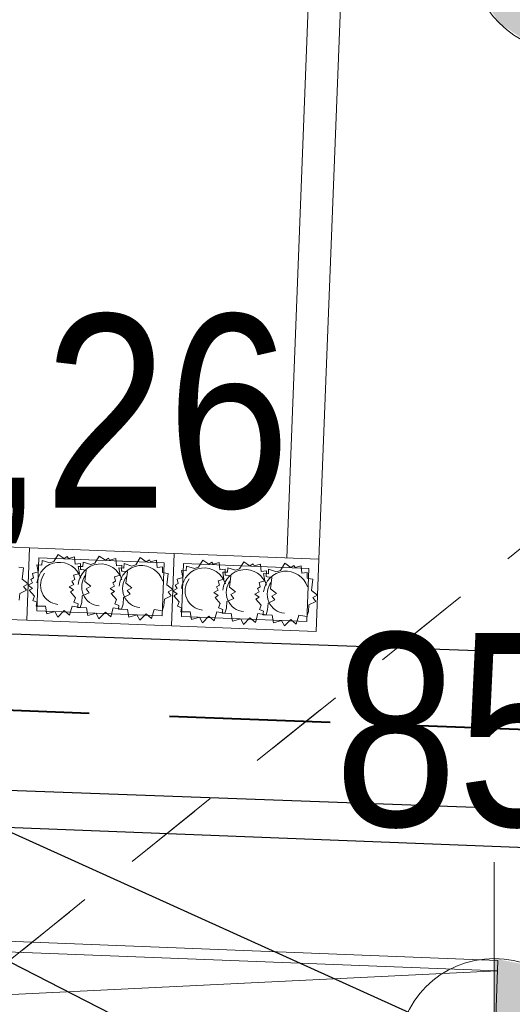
# Model space of a CAD drawing. Extents: x -198213 to 5540361, y 56395 to 5961443.
# Tile 56 of 76: x 5539597.57 to 5539600.63, y 5961335.24 to 5961341.36. Entities that reach past the tile are written whole.
import ezdxf
from ezdxf import colors
from ezdxf.entities.mleader import LeaderData, LeaderLine
from ezdxf.math import Vec2, Vec3

# ---------------------------------------------------------------- set-up
doc = ezdxf.new("R2010")
doc.units = 0
doc.header["$MEASUREMENT"] = 0
for name, pattern in [('Dashed', [564.444447, 282.222223, -282.222223]), ('KRESKOWAX2', [1.5, 1, -0.5]), ('L_0_03', [1, 0.5, -0.5])]:
    doc.linetypes.add(name, pattern=pattern)
for name, color, linetype, lineweight in [('$ IE KABEL NN', 1, 'KRESKOWAX2', 40), ('$ IE RURY OSŁONOWE', 7, 'Continuous', 30), ('$ IE_OPISY', 7, 'Continuous', 25), ('$ MP studzienki teletechnika', 40, 'Dashed', 30), ('217_kontur_klasyfikacyjny_Nr_Pióra__3', 8, 'Continuous', 18), ('218_kontur_uzytku_gruntowego_Nr_Pióra__3', 8, 'Continuous', 18), ('Arch schody_Nr_Pióra__21', 8, 'Continuous', 9), ('Arch wyposarzenie_Nr_Pióra__4', 8, 'Continuous', 9), ('INWENT RZĘDNE_Nr_Pióra__21', 8, 'Continuous', 9)]:
    doc.layers.add(name, color=color, linetype=linetype, lineweight=lineweight)
doc.layers.add('INWENT RZĘDNE', color=8, linetype='Continuous')
doc.styles.add('1. Elektrobau_02.2024', font='romans.shx', dxfattribs={"width": 0.8, "oblique": 10})
doc.styles.add('GENERATED_STYLE_3', font='ARIALN.TTF')

# ---------------------------------------------------------------- blocks, each defined once
blk = doc.blocks.new('Koty wysokościowe_12', base_point=(-117836.5, 111377.7))
at = {"layer": 'INWENT RZĘDNE_Nr_Pióra__21', "linetype": 'Continuous'}
for points in [[(-117836.5, 111377.7), (-117236.5, 111377.7), (-117282.1, 111607.3), (-117412.2, 111802), (-117606.9, 111932), (-117836.5, 111977.7)], [(-117836.5, 111377.7), (-118436.5, 111377.7), (-118390.8, 111148.1), (-118260.7, 110953.4), (-118066.1, 110823.4), (-117836.5, 110777.7)]]:
    blk.add_hatch(color=256, dxfattribs=at).paths.add_polyline_path(points, flags=0)
for p, q in [((-117836.5, 110177.7), (-117836.5, 112577.7)), ((-119036.5, 111377.7), (-116636.5, 111377.7))]:
    blk.add_line(p, q, dxfattribs=at)
blk.add_circle((-117836.5, 111377.7), 600, dxfattribs=at)
at = {"layer": 'INWENT RZĘDNE_Nr_Pióra__21', "insert": (-118027.1, 112725.3), "char_height": 1200, "attachment_point": 7, "style": 'GENERATED_STYLE_3'}
blk.add_mtext('{85,26}', dxfattribs=at)
blk = doc.blocks.new('Koty wysokościowe_24', base_point=(-113317.7, 109545))
at = {"layer": 'INWENT RZĘDNE_Nr_Pióra__21', "linetype": 'Continuous'}
for points in [[(-113317.7, 109545), (-112717.7, 109545), (-112763.3, 109774.7), (-112893.4, 109969.3), (-113088, 110099.4), (-113317.7, 110145)], [(-113317.7, 109545), (-113917.7, 109545), (-113872, 109315.4), (-113741.9, 109120.8), (-113547.3, 108990.7), (-113317.7, 108945)]]:
    blk.add_hatch(color=256, dxfattribs=at).paths.add_polyline_path(points, flags=0)
for p, q in [((-113317.7, 108345), (-113317.7, 110745)), ((-114517.7, 109545), (-112117.7, 109545))]:
    blk.add_line(p, q, dxfattribs=at)
blk.add_circle((-113317.7, 109545), 600, dxfattribs=at)
at = {"layer": 'INWENT RZĘDNE_Nr_Pióra__21', "insert": (-114312.3, 110745), "char_height": 1200, "attachment_point": 7, "style": 'GENERATED_STYLE_3'}
blk.add_mtext('{85,22}', dxfattribs=at)
blk = doc.blocks.new('Koty wysokościowe_28', base_point=(-112860.2, 116383.9))
at = {"layer": 'INWENT RZĘDNE_Nr_Pióra__21', "linetype": 'Continuous'}
for points in [[(-112860.2, 116383.9), (-112260.2, 116383.9), (-112305.9, 116613.5), (-112435.9, 116808.2), (-112630.6, 116938.2), (-112860.2, 116983.9)], [(-112860.2, 116383.9), (-113460.2, 116383.9), (-113414.5, 116154.3), (-113284.5, 115959.6), (-113089.8, 115829.6), (-112860.2, 115783.9)]]:
    blk.add_hatch(color=256, dxfattribs=at).paths.add_polyline_path(points, flags=0)
for p, q in [((-112860.2, 115183.9), (-112860.2, 117583.9)), ((-114060.2, 116383.9), (-111660.2, 116383.9))]:
    blk.add_line(p, q, dxfattribs=at)
blk.add_circle((-112860.2, 116383.9), 600, dxfattribs=at)
at = {"layer": 'INWENT RZĘDNE_Nr_Pióra__21', "insert": (-112477.2, 117002.2), "char_height": 1200, "attachment_point": 7, "style": 'GENERATED_STYLE_3'}
blk.add_mtext('{85,19}', dxfattribs=at)
blk = doc.blocks.new('Koty wysokościowe_52', base_point=(-120351.5, 109748))
at = {"layer": 'INWENT RZĘDNE_Nr_Pióra__21', "linetype": 'Continuous'}
for points in [[(-120351.5, 109748), (-119751.5, 109748), (-119797.1, 109977.7), (-119927.2, 110172.3), (-120121.8, 110302.4), (-120351.5, 110348)], [(-120351.5, 109748), (-120951.5, 109748), (-120905.8, 109518.4), (-120775.7, 109323.8), (-120581.1, 109193.7), (-120351.5, 109148)]]:
    blk.add_hatch(color=256, dxfattribs=at).paths.add_polyline_path(points, flags=0)
for p, q in [((-120351.5, 108548), (-120351.5, 110948)), ((-121551.5, 109748), (-119151.5, 109748))]:
    blk.add_line(p, q, dxfattribs=at)
blk.add_circle((-120351.5, 109748), 600, dxfattribs=at)
at = {"layer": 'INWENT RZĘDNE_Nr_Pióra__21', "insert": (-119696, 108888.5), "char_height": 1200, "attachment_point": 7, "style": 'GENERATED_STYLE_3'}
blk.add_mtext('{85,73}', dxfattribs=at)

msp = doc.modelspace()

# ---------------------------------------------------------------- linework, layer by layer
at = {"layer": '$ IE KABEL NN'}
msp.add_lwpolyline([(5539602.0614, 5961325.8103), (5539602.4978, 5961336.8748), (5539594.2404, 5961337.1858), (5539594.2665, 5961337.7731)], dxfattribs=at)
at = {"layer": '$ IE RURY OSŁONOWE'}
for points in [[(5539602.0318, 5961337.3758), (5539594.683, 5961337.6378)], [(5539593.7397, 5961336.7026), (5539601.9926, 5961336.4028)]]:
    msp.add_lwpolyline(points, dxfattribs=at)
at = {"layer": '$ MP studzienki teletechnika'}
msp.add_lwpolyline([(5539592.8268, 5961336.5197), (5539601.8166, 5961336.1675)], dxfattribs=at)
at = {"layer": '217_kontur_klasyfikacyjny_Nr_Pióra__3', "linetype": 'L_0_03', "flags": 128}
for points in [[(5539595.25, 5961333.69), (5539613.45, 5961348.36)], [(5539613.45, 5961348.36), (5539595.25, 5961333.69)]]:
    msp.add_lwpolyline(points, dxfattribs=at)
at = {"layer": '218_kontur_uzytku_gruntowego_Nr_Pióra__3', "linetype": 'L_0_03', "flags": 128}
for points in [[(5539595.25, 5961333.69), (5539613.45, 5961348.36)], [(5539613.45, 5961348.36), (5539595.25, 5961333.69)]]:
    msp.add_lwpolyline(points, dxfattribs=at)
at = {"layer": 'Arch schody_Nr_Pióra__21', "linetype": 'Continuous'}
for p, q in [((5539599.4295, 5961338.0028), (5539599.7924, 5961347.2857)), ((5539599.2297, 5961338.0106), (5539599.5847, 5961347.0937)), ((5539597.6309, 5961338.0731), (5539596.7316, 5961338.1083)), ((5539597.6133, 5961337.6235), (5539597.6309, 5961338.0731)), ((5539597.6133, 5961337.6235), (5539597.6309, 5961338.0731)), ((5539598.5302, 5961338.038), (5539597.6309, 5961338.0731)), ((5539598.5126, 5961337.5883), (5539598.5302, 5961338.038)), ((5539598.5126, 5961337.5883), (5539598.5302, 5961338.038)), ((5539599.4295, 5961338.0028), (5539598.5302, 5961338.038)), ((5539597.6885, 5961338.0108), (5539597.6756, 5961337.6811)), ((5539598.4679, 5961337.9804), (5539597.6885, 5961338.0108)), ((5539598.455, 5961337.6506), (5539598.4679, 5961337.9804)), ((5539598.5878, 5961337.9757), (5539598.5749, 5961337.6459)), ((5539599.3672, 5961337.9452), (5539598.5878, 5961337.9757)), ((5539599.4119, 5961337.5532), (5539599.4295, 5961338.0028)), ((5539599.3543, 5961337.6155), (5539599.3672, 5961337.9452)), ((5539596.714, 5961337.6586), (5539597.6133, 5961337.6235)), ((5539597.6756, 5961337.6811), (5539598.455, 5961337.6506)), ((5539598.5749, 5961337.6459), (5539599.3543, 5961337.6155)), ((5539597.6133, 5961337.6235), (5539598.5126, 5961337.5883)), ((5539598.5126, 5961337.5883), (5539599.4119, 5961337.5532)), ((5539594.4276, 5961335.7465), (5539600.5429, 5961335.5074)), ((5539594.425, 5961335.6815), (5539600.5404, 5961335.4425)), ((5539600.5429, 5961335.5074), (5539600.4935, 5961334.2434)), ((5539594.4041, 5961335.1469), (5539600.5404, 5961335.4425))]:
    msp.add_line(p, q, dxfattribs=at)
at = {"layer": 'Arch wyposarzenie_Nr_Pióra__4', "linetype": 'Continuous'}
for p, q in [((5539597.7807, 5961337.9884), (5539597.8079, 5961338.0321)), ((5539597.8079, 5961338.0321), (5539597.8461, 5961338.0068)), ((5539597.8461, 5961338.0068), (5539597.8653, 5961338.0188)), ((5539597.8653, 5961338.0188), (5539597.8724, 5961338.0061)), ((5539597.8724, 5961338.0061), (5539597.9103, 5961338.0166)), ((5539597.9103, 5961338.0166), (5539597.9146, 5961337.9717)), ((5539598.0366, 5961337.9784), (5539598.0637, 5961338.0221)), ((5539598.0637, 5961338.0221), (5539598.1019, 5961337.9968)), ((5539598.2909, 5961337.9685), (5539598.318, 5961338.0122)), ((5539598.318, 5961338.0122), (5539598.3562, 5961337.9869)), ((5539597.5646, 5961337.9538), (5539597.5936, 5961337.9486)), ((5539597.6762, 5961337.9681), (5539597.7059, 5961337.9663)), ((5539597.6843, 5961337.9235), (5539597.6762, 5961337.9681)), ((5539597.7059, 5961337.9663), (5539597.7078, 5961337.995)), ((5539597.7078, 5961337.995), (5539597.7561, 5961337.98)), ((5539597.7561, 5961337.98), (5539597.7807, 5961337.9884)), ((5539597.9146, 5961337.9717), (5539597.948, 5961337.9755)), ((5539597.9321, 5961337.9581), (5539597.9618, 5961337.9563)), ((5539597.9401, 5961337.9135), (5539597.9321, 5961337.9581)), ((5539597.948, 5961337.9755), (5539597.9469, 5961337.9392)), ((5539597.9618, 5961337.9563), (5539597.9637, 5961337.985)), ((5539597.9637, 5961337.985), (5539598.0119, 5961337.97)), ((5539598.0119, 5961337.97), (5539598.0366, 5961337.9784)), ((5539598.1019, 5961337.9968), (5539598.1212, 5961338.0088)), ((5539598.1212, 5961338.0088), (5539598.1283, 5961337.9961)), ((5539598.1283, 5961337.9961), (5539598.1662, 5961338.0066)), ((5539598.1662, 5961338.0066), (5539598.1705, 5961337.9617)), ((5539598.1705, 5961337.9617), (5539598.2038, 5961337.9655)), ((5539598.2038, 5961337.9655), (5539598.2028, 5961337.9292)), ((5539598.2161, 5961337.9464), (5539598.2179, 5961337.9751)), ((5539598.2179, 5961337.9751), (5539598.2662, 5961337.9601)), ((5539598.2662, 5961337.9601), (5539598.2909, 5961337.9685)), ((5539598.3562, 5961337.9869), (5539598.3755, 5961337.9989)), ((5539598.3755, 5961337.9989), (5539598.3826, 5961337.9862)), ((5539598.3826, 5961337.9862), (5539598.4205, 5961337.9966)), ((5539598.4205, 5961337.9966), (5539598.4247, 5961337.9518)), ((5539598.4247, 5961337.9518), (5539598.4581, 5961337.9556)), ((5539598.4581, 5961337.9556), (5539598.457, 5961337.9193)), ((5539598.6053, 5961337.9312), (5539598.6071, 5961337.9598)), ((5539598.6071, 5961337.9598), (5539598.6554, 5961337.9449)), ((5539598.6554, 5961337.9449), (5539598.68, 5961337.9533)), ((5539598.68, 5961337.9533), (5539598.7072, 5961337.997)), ((5539598.7072, 5961337.997), (5539598.7454, 5961337.9717)), ((5539598.7454, 5961337.9717), (5539598.7647, 5961337.9837)), ((5539598.7647, 5961337.9837), (5539598.7717, 5961337.971)), ((5539598.7717, 5961337.971), (5539598.8096, 5961337.9814)), ((5539598.8096, 5961337.9814), (5539598.8139, 5961337.9366)), ((5539598.9359, 5961337.9433), (5539598.9631, 5961337.987)), ((5539598.9631, 5961337.987), (5539599.0012, 5961337.9617)), ((5539599.0012, 5961337.9617), (5539599.0205, 5961337.9737)), ((5539599.0205, 5961337.9737), (5539599.0276, 5961337.961)), ((5539599.0276, 5961337.961), (5539599.0655, 5961337.9714)), ((5539599.0655, 5961337.9714), (5539599.0698, 5961337.9266)), ((5539599.1902, 5961337.9333), (5539599.2173, 5961337.977)), ((5539599.2173, 5961337.977), (5539599.2555, 5961337.9517)), ((5539599.2555, 5961337.9517), (5539599.2748, 5961337.9637)), ((5539599.2748, 5961337.9637), (5539599.2819, 5961337.951)), ((5539599.2819, 5961337.951), (5539599.3198, 5961337.9615)), ((5539599.3198, 5961337.9615), (5539599.3241, 5961337.9167)), ((5539597.5936, 5961337.9486), (5539597.5851, 5961337.8787)), ((5539597.6486, 5961337.913), (5539597.6843, 5961337.9235)), ((5539597.6555, 5961337.8862), (5539597.6486, 5961337.913)), ((5539597.9045, 5961337.903), (5539597.9401, 5961337.9135)), ((5539597.9114, 5961337.8762), (5539597.9045, 5961337.903)), ((5539597.9469, 5961337.9392), (5539597.9537, 5961337.9386)), ((5539597.9537, 5961337.9386), (5539597.9827, 5961337.9334)), ((5539597.9827, 5961337.9334), (5539597.9742, 5961337.8635)), ((5539598.1587, 5961337.8931), (5539598.1944, 5961337.9035)), ((5539598.1656, 5961337.8662), (5539598.1587, 5961337.8931)), ((5539598.1864, 5961337.9481), (5539598.2161, 5961337.9464)), ((5539598.1944, 5961337.9035), (5539598.1864, 5961337.9481)), ((5539598.2028, 5961337.9292), (5539598.2096, 5961337.9286)), ((5539598.2096, 5961337.9286), (5539598.2386, 5961337.9234)), ((5539598.2386, 5961337.9234), (5539598.2301, 5961337.8535)), ((5539598.457, 5961337.9193), (5539598.4639, 5961337.9186)), ((5539598.4639, 5961337.9186), (5539598.4929, 5961337.9135)), ((5539598.4929, 5961337.9135), (5539598.4844, 5961337.8436)), ((5539598.5756, 5961337.9329), (5539598.6053, 5961337.9312)), ((5539598.5836, 5961337.8883), (5539598.5756, 5961337.9329)), ((5539598.8139, 5961337.9366), (5539598.8473, 5961337.9404)), ((5539598.8314, 5961337.9229), (5539598.8611, 5961337.9212)), ((5539598.8395, 5961337.8783), (5539598.8314, 5961337.9229)), ((5539598.8473, 5961337.9404), (5539598.8462, 5961337.9041)), ((5539598.8462, 5961337.9041), (5539598.8531, 5961337.9034)), ((5539598.8531, 5961337.9034), (5539598.882, 5961337.8982)), ((5539598.8611, 5961337.9212), (5539598.863, 5961337.9498)), ((5539598.863, 5961337.9498), (5539598.9113, 5961337.9349)), ((5539598.882, 5961337.8982), (5539598.8736, 5961337.8284)), ((5539598.9113, 5961337.9349), (5539598.9359, 5961337.9433)), ((5539599.0698, 5961337.9266), (5539599.1031, 5961337.9304)), ((5539599.0857, 5961337.913), (5539599.1154, 5961337.9112)), ((5539599.0937, 5961337.8684), (5539599.0857, 5961337.913)), ((5539599.1031, 5961337.9304), (5539599.1021, 5961337.8941)), ((5539599.1021, 5961337.8941), (5539599.1089, 5961337.8934)), ((5539599.1089, 5961337.8934), (5539599.1379, 5961337.8882)), ((5539599.1154, 5961337.9112), (5539599.1173, 5961337.9399)), ((5539599.1173, 5961337.9399), (5539599.1655, 5961337.9249)), ((5539599.1655, 5961337.9249), (5539599.1902, 5961337.9333)), ((5539599.3241, 5961337.9167), (5539599.3574, 5961337.9204)), ((5539599.3574, 5961337.9204), (5539599.3563, 5961337.8841)), ((5539597.5851, 5961337.8787), (5539597.6221, 5961337.8494)), ((5539597.6221, 5961337.8494), (5539597.5932, 5961337.8338)), ((5539597.5932, 5961337.8338), (5539597.6118, 5961337.8095)), ((5539597.6218, 5961337.8406), (5539597.6491, 5961337.8551)), ((5539597.6479, 5961337.8214), (5539597.6218, 5961337.8406)), ((5539597.6376, 5961337.8758), (5539597.6555, 5961337.8862)), ((5539597.6491, 5961337.8551), (5539597.6376, 5961337.8758)), ((5539597.8777, 5961337.8306), (5539597.905, 5961337.8451)), ((5539597.9038, 5961337.8114), (5539597.8777, 5961337.8306)), ((5539597.8935, 5961337.8658), (5539597.9114, 5961337.8762)), ((5539597.905, 5961337.8451), (5539597.8935, 5961337.8658)), ((5539597.9742, 5961337.8635), (5539598.0113, 5961337.8342)), ((5539598.0113, 5961337.8342), (5539597.9824, 5961337.8186)), ((5539598.132, 5961337.8206), (5539598.1593, 5961337.8351)), ((5539598.1477, 5961337.8558), (5539598.1656, 5961337.8662)), ((5539598.1593, 5961337.8351), (5539598.1477, 5961337.8558)), ((5539598.2301, 5961337.8535), (5539598.2672, 5961337.8242)), ((5539598.4844, 5961337.8436), (5539598.5215, 5961337.8143)), ((5539598.5369, 5961337.8406), (5539598.5548, 5961337.851)), ((5539598.5484, 5961337.8199), (5539598.5369, 5961337.8406)), ((5539598.5479, 5961337.8779), (5539598.5836, 5961337.8883)), ((5539598.5548, 5961337.851), (5539598.5479, 5961337.8779)), ((5539598.7928, 5961337.8306), (5539598.8107, 5961337.841)), ((5539598.8043, 5961337.8099), (5539598.7928, 5961337.8306)), ((5539598.8038, 5961337.8679), (5539598.8395, 5961337.8783)), ((5539598.8107, 5961337.841), (5539598.8038, 5961337.8679)), ((5539599.047, 5961337.8207), (5539599.065, 5961337.8311)), ((5539599.058, 5961337.8579), (5539599.0937, 5961337.8684)), ((5539599.065, 5961337.8311), (5539599.058, 5961337.8579)), ((5539599.1379, 5961337.8882), (5539599.1294, 5961337.8183)), ((5539599.3563, 5961337.8841), (5539599.3632, 5961337.8835)), ((5539599.3632, 5961337.8835), (5539599.3922, 5961337.8783)), ((5539599.3922, 5961337.8783), (5539599.3837, 5961337.8084)), ((5539597.5695, 5961337.7897), (5539597.5666, 5961337.7484)), ((5539597.6118, 5961337.8095), (5539597.5695, 5961337.7897)), ((5539597.6287, 5961337.8092), (5539597.6479, 5961337.8214)), ((5539597.6606, 5961337.7718), (5539597.6287, 5961337.8092)), ((5539597.6501, 5961337.7454), (5539597.6606, 5961337.7718)), ((5539597.8845, 5961337.7992), (5539597.9038, 5961337.8114)), ((5539597.9165, 5961337.7618), (5539597.8845, 5961337.7992)), ((5539597.9586, 5961337.7745), (5539597.9557, 5961337.7332)), ((5539598.0009, 5961337.7943), (5539597.9586, 5961337.7745)), ((5539597.9824, 5961337.8186), (5539598.0009, 5961337.7943)), ((5539598.1581, 5961337.8015), (5539598.132, 5961337.8206)), ((5539598.1388, 5961337.7893), (5539598.1581, 5961337.8015)), ((5539598.1707, 5961337.7519), (5539598.1388, 5961337.7893)), ((5539598.2568, 5961337.7843), (5539598.2145, 5961337.7645)), ((5539598.2672, 5961337.8242), (5539598.2382, 5961337.8086)), ((5539598.2382, 5961337.8086), (5539598.2568, 5961337.7843)), ((5539598.5111, 5961337.7744), (5539598.4688, 5961337.7545)), ((5539598.5215, 5961337.8143), (5539598.4925, 5961337.7987)), ((5539598.4925, 5961337.7987), (5539598.5111, 5961337.7744)), ((5539598.5211, 5961337.8054), (5539598.5484, 5961337.8199)), ((5539598.5473, 5961337.7863), (5539598.5211, 5961337.8054)), ((5539598.528, 5961337.774), (5539598.5473, 5961337.7863)), ((5539598.5599, 5961337.7366), (5539598.528, 5961337.774)), ((5539598.777, 5961337.7954), (5539598.8043, 5961337.8099)), ((5539598.8031, 5961337.7763), (5539598.777, 5961337.7954)), ((5539598.7838, 5961337.764), (5539598.8031, 5961337.7763)), ((5539598.8736, 5961337.8284), (5539598.9106, 5961337.7991)), ((5539598.9106, 5961337.7991), (5539598.8817, 5961337.7835)), ((5539598.8817, 5961337.7835), (5539598.9002, 5961337.7592)), ((5539599.0313, 5961337.7855), (5539599.0586, 5961337.8)), ((5539599.0574, 5961337.7663), (5539599.0313, 5961337.7855)), ((5539599.0586, 5961337.8), (5539599.047, 5961337.8207)), ((5539599.1294, 5961337.8183), (5539599.1665, 5961337.7891)), ((5539599.1665, 5961337.7891), (5539599.1376, 5961337.7734)), ((5539599.1376, 5961337.7734), (5539599.1561, 5961337.7492)), ((5539599.3837, 5961337.8084), (5539599.4208, 5961337.7791)), ((5539599.4208, 5961337.7791), (5539599.3918, 5961337.7635)), ((5539597.6764, 5961337.7345), (5539597.6501, 5961337.7454)), ((5539597.6724, 5961337.7114), (5539597.6764, 5961337.7345)), ((5539597.7289, 5961337.7105), (5539597.6724, 5961337.7114)), ((5539597.7377, 5961337.6625), (5539597.7289, 5961337.7105)), ((5539597.895, 5961337.7106), (5539597.8793, 5961337.6539)), ((5539597.9457, 5961337.7014), (5539597.895, 5961337.7106)), ((5539597.906, 5961337.7354), (5539597.9165, 5961337.7618)), ((5539597.9323, 5961337.7245), (5539597.906, 5961337.7354)), ((5539597.9283, 5961337.7014), (5539597.9323, 5961337.7245)), ((5539597.9557, 5961337.7332), (5539597.9457, 5961337.7014)), ((5539598.1602, 5961337.7254), (5539598.1707, 5961337.7519)), ((5539598.1866, 5961337.7146), (5539598.1602, 5961337.7254)), ((5539598.1826, 5961337.6915), (5539598.1866, 5961337.7146)), ((5539598.2116, 5961337.7232), (5539598.2016, 5961337.6914)), ((5539598.2145, 5961337.7645), (5539598.2116, 5961337.7232)), ((5539598.4659, 5961337.7132), (5539598.4559, 5961337.6815)), ((5539598.4688, 5961337.7545), (5539598.4659, 5961337.7132)), ((5539598.5494, 5961337.7102), (5539598.5599, 5961337.7366)), ((5539598.5757, 5961337.6994), (5539598.5494, 5961337.7102)), ((5539598.8158, 5961337.7266), (5539598.7838, 5961337.764)), ((5539598.8053, 5961337.7002), (5539598.8158, 5961337.7266)), ((5539598.858, 5961337.7393), (5539598.8551, 5961337.698)), ((5539598.9002, 5961337.7592), (5539598.858, 5961337.7393)), ((5539599.0381, 5961337.7541), (5539599.0574, 5961337.7663)), ((5539599.0701, 5961337.7167), (5539599.0381, 5961337.7541)), ((5539599.0596, 5961337.6903), (5539599.0701, 5961337.7167)), ((5539599.1138, 5961337.7293), (5539599.1109, 5961337.688)), ((5539599.1561, 5961337.7492), (5539599.1138, 5961337.7293)), ((5539599.3681, 5961337.7194), (5539599.3652, 5961337.6781)), ((5539599.4104, 5961337.7392), (5539599.3681, 5961337.7194)), ((5539599.3918, 5961337.7635), (5539599.4104, 5961337.7392)), ((5539597.7882, 5961337.6767), (5539597.7377, 5961337.6625)), ((5539597.806, 5961337.6426), (5539597.7882, 5961337.6767)), ((5539597.8458, 5961337.6828), (5539597.806, 5961337.6426)), ((5539597.8793, 5961337.6539), (5539597.8458, 5961337.6828)), ((5539597.9848, 5961337.7005), (5539597.9283, 5961337.7014)), ((5539597.9936, 5961337.6525), (5539597.9848, 5961337.7005)), ((5539598.044, 5961337.6667), (5539597.9936, 5961337.6525)), ((5539598.0619, 5961337.6326), (5539598.044, 5961337.6667)), ((5539598.1017, 5961337.6728), (5539598.0619, 5961337.6326)), ((5539598.1352, 5961337.6439), (5539598.1017, 5961337.6728)), ((5539598.1508, 5961337.7006), (5539598.1352, 5961337.6439)), ((5539598.2016, 5961337.6914), (5539598.1508, 5961337.7006)), ((5539598.2391, 5961337.6906), (5539598.1826, 5961337.6915)), ((5539598.2478, 5961337.6426), (5539598.2391, 5961337.6906)), ((5539598.2983, 5961337.6568), (5539598.2478, 5961337.6426)), ((5539598.3162, 5961337.6227), (5539598.2983, 5961337.6568)), ((5539598.356, 5961337.6629), (5539598.3162, 5961337.6227)), ((5539598.3895, 5961337.6339), (5539598.356, 5961337.6629)), ((5539598.4051, 5961337.6906), (5539598.3895, 5961337.6339)), ((5539598.4559, 5961337.6815), (5539598.4051, 5961337.6906)), ((5539598.5717, 5961337.6763), (5539598.5757, 5961337.6994)), ((5539598.6283, 5961337.6754), (5539598.5717, 5961337.6763)), ((5539598.637, 5961337.6274), (5539598.6283, 5961337.6754)), ((5539598.7451, 5961337.6477), (5539598.7053, 5961337.6075)), ((5539598.7786, 5961337.6187), (5539598.7451, 5961337.6477)), ((5539598.7943, 5961337.6754), (5539598.7786, 5961337.6187)), ((5539598.845, 5961337.6663), (5539598.7943, 5961337.6754)), ((5539598.8316, 5961337.6894), (5539598.8053, 5961337.7002)), ((5539598.8276, 5961337.6663), (5539598.8316, 5961337.6894)), ((5539598.8841, 5961337.6653), (5539598.8276, 5961337.6663)), ((5539598.8551, 5961337.698), (5539598.845, 5961337.6663)), ((5539598.8929, 5961337.6174), (5539598.8841, 5961337.6653)), ((5539599.0502, 5961337.6654), (5539599.0345, 5961337.6087)), ((5539599.1009, 5961337.6562), (5539599.0502, 5961337.6654)), ((5539599.0859, 5961337.6794), (5539599.0596, 5961337.6903)), ((5539599.0819, 5961337.6563), (5539599.0859, 5961337.6794)), ((5539599.1384, 5961337.6554), (5539599.0819, 5961337.6563)), ((5539599.1109, 5961337.688), (5539599.1009, 5961337.6562)), ((5539599.1472, 5961337.6074), (5539599.1384, 5961337.6554)), ((5539599.3044, 5961337.6555), (5539599.2888, 5961337.5988)), ((5539599.3552, 5961337.6463), (5539599.3044, 5961337.6555)), ((5539599.3652, 5961337.6781), (5539599.3552, 5961337.6463)), ((5539598.6875, 5961337.6416), (5539598.637, 5961337.6274)), ((5539598.7053, 5961337.6075), (5539598.6875, 5961337.6416)), ((5539598.9434, 5961337.6316), (5539598.8929, 5961337.6174)), ((5539598.9612, 5961337.5975), (5539598.9434, 5961337.6316)), ((5539599.001, 5961337.6376), (5539598.9612, 5961337.5975)), ((5539599.0345, 5961337.6087), (5539599.001, 5961337.6376)), ((5539599.1976, 5961337.6216), (5539599.1472, 5961337.6074)), ((5539599.2155, 5961337.5875), (5539599.1976, 5961337.6216)), ((5539599.2553, 5961337.6277), (5539599.2155, 5961337.5875)), ((5539599.2888, 5961337.5988), (5539599.2553, 5961337.6277))]:
    msp.add_line(p, q, dxfattribs=at)
for centre, major_axis, start_param, end_param in [((5539597.8159, 5961337.8407), (-0.0056, -0.1425), 1.927535, 4.652962), ((5539598.0718, 5961337.8307), (-0.0056, -0.1425), 1.927535, 4.652962), ((5539598.326, 5961337.8208), (-0.0056, -0.1425), 1.927535, 4.652962), ((5539598.7152, 5961337.8056), (-0.0056, -0.1425), 1.927535, 4.652962), ((5539597.8159, 5961337.8407), (-0.0047, -0.1193), 4.078423, 6.243896), ((5539598.0718, 5961337.8307), (-0.0047, -0.1193), 4.078423, 6.243896), ((5539598.326, 5961337.8208), (-0.0047, -0.1193), 4.078423, 6.243896), ((5539598.9711, 5961337.7956), (-0.0056, -0.1425), 1.927535, 4.652962), ((5539599.2254, 5961337.7856), (-0.0056, -0.1425), 1.927535, 4.652962), ((5539598.7152, 5961337.8056), (-0.0047, -0.1193), 4.078423, 6.243896), ((5539598.9711, 5961337.7956), (-0.0047, -0.1193), 4.078423, 6.243896), ((5539599.2254, 5961337.7856), (-0.0047, -0.1193), 4.078423, 6.243896)]:
    msp.add_ellipse(centre, major_axis=major_axis, ratio=0.982005, start_param=start_param, end_param=end_param, dxfattribs=at)

# ---------------------------------------------------------------- block references
at = {"layer": 'INWENT RZĘDNE', "xscale": 0.001, "yscale": 0.001, "zscale": 0.001}
for name, p in [('Koty wysokościowe_28', (5539600.9774, 5961341.7588)), ('Koty wysokościowe_12', (5539596.0011, 5961336.7526)), ('Koty wysokościowe_24', (5539600.5199, 5961334.9199)), ('Koty wysokościowe_52', (5539593.4861, 5961335.1229))]:
    msp.add_blockref(name, p, dxfattribs=at)

# ---------------------------------------------------------------- leaders
at = {"layer": '$ IE_OPISY'}
ml = msp.add_multileader_mtext('Standard', dxfattribs=at)
ml.set_content('E28', color=7, style='1. Elektrobau_02.2024')
ml.set_leader_properties(linetype='ByLayer', lineweight=-1)
ml.build(insert=Vec2(0, 0))
ml.multileader.update_dxf_attribs({"text_left_attachment_type": 6, "text_right_attachment_type": 6, "dogleg_length": 1.1522, "arrow_head_size": 0.5})
ctx = ml.context
ctx.base_point, ctx.char_height, ctx.arrow_head_size, ctx.landing_gap_size, ctx.plane_origin = Vec3(5539616.2368, 5961328.3602), 1, 0.5, 0.09, Vec3(5539590.6946, 5961192.5489)
ctx.left_attachment, ctx.right_attachment, ctx.text_align_type, ctx.attachment_type = 6, 6, 2, 2
notes = []
notes.append((ctx, [(0, (1, 1, 0), (5539615.0846, 5961328.3602), (1, 0), 1.1522, [(0, [(5539594.2665, 5961337.7731)], 0, [])])]))
ctx.mtext.insert, ctx.mtext.width, ctx.mtext.alignment, ctx.mtext.flow_direction = Vec3(5539618.4208, 5961329.5602), 1.433364, 3, 5
ml = msp.add_multileader_mtext('Standard', dxfattribs=at)
ml.set_content('E27', color=7, style='1. Elektrobau_02.2024')
ml.set_leader_properties(linetype='ByLayer', lineweight=-1)
ml.build(insert=Vec2(0, 0))
ml.multileader.update_dxf_attribs({"text_left_attachment_type": 6, "text_right_attachment_type": 6, "dogleg_length": 1.1522, "arrow_head_size": 0.5})
ctx = ml.context
ctx.base_point, ctx.char_height, ctx.arrow_head_size, ctx.landing_gap_size, ctx.plane_origin = Vec3(5539616.2679, 5961326.4842), 1, 0.5, 0.09, Vec3(5539590.6684, 5961191.9616)
ctx.left_attachment, ctx.right_attachment, ctx.text_align_type, ctx.attachment_type = 6, 6, 2, 2
notes.append((ctx, [(0, (1, 1, 0), (5539615.1157, 5961326.4842), (1, 0), 1.1522, [(0, [(5539594.22, 5961337.1829)], 0, [])])]))
ctx.mtext.insert, ctx.mtext.width, ctx.mtext.alignment, ctx.mtext.flow_direction = Vec3(5539618.5151, 5961327.6842), 1.433364, 3, 5
for ctx, leaders in notes:
    for number, flags, end, landing, length, lines in leaders:
        leader = LeaderData()
        leader.index, (leader.has_last_leader_line, leader.has_dogleg_vector, leader.attachment_direction) = number, flags
        leader.last_leader_point, leader.dogleg_vector, leader.dogleg_length = Vec3(end), Vec3(landing), length
        for number, points, colour, breaks in lines:
            line = LeaderLine()
            line.index, line.vertices, line.color, line.breaks = number, Vec3.list(points), colors.encode_raw_color(colour), breaks
            leader.lines.append(line)
        ctx.leaders.append(leader)

doc.saveas('drawing.dxf')
